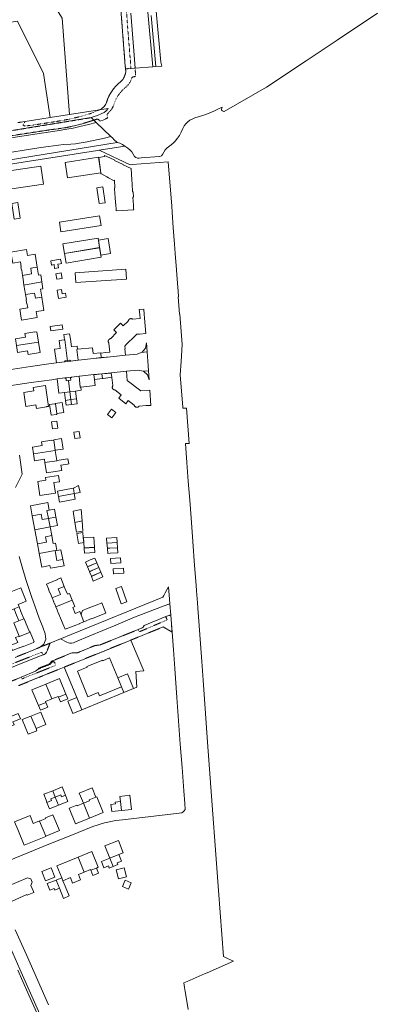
# Model space of a CAD drawing. Header units: millimetres. Extents: x -191 to 81095, y -508122 to 28741.
# Tile 240 of 255: x 6148 to 6350, y 9468 to 10024. Entities that reach past the tile are written whole.
import ezdxf

# ---------------------------------------------------------------- set-up
doc = ezdxf.new("R2010")
doc.units = ezdxf.units.MM
doc.linetypes.add('VE22-087 DB - VST Hervest-Dorsten ALK VA2736$0$1', pattern=[0])
doc.linetypes.add('VE22-087 DB - VST Hervest-Dorsten ALK VA2736$0$2', pattern=[0.16, 0.06, -0.1])
for name, color, linetype, lineweight in [('VE22-087 DB - VST Hervest-Dorsten ALK VA2736$0$AX_Flurstueck', 9, 'VE22-087 DB - VST Hervest-Dorsten ALK VA2736$0$1', 18), ('VE22-087 DB - VST Hervest-Dorsten ALK VA2736$0$AX_Gebaeude', 7, 'VE22-087 DB - VST Hervest-Dorsten ALK VA2736$0$1', 18), ('VE22-087 DB - VST Hervest-Dorsten ALK VA2736$0$AX_IndustrieUndGewerbeflaeche', 7, 'VE22-087 DB - VST Hervest-Dorsten ALK VA2736$0$1', 18), ('VE22-087 DB - VST Hervest-Dorsten ALK VA2736$0$AX_Strassenverkehr', 7, 'VE22-087 DB - VST Hervest-Dorsten ALK VA2736$0$1', 18), ('VE22-087 DB - VST Hervest-Dorsten ALK VA2736$0$AX_Strassenverkehrsanlage', 7, 'VE22-087 DB - VST Hervest-Dorsten ALK VA2736$0$1', 18), ('VE22-087 DB - VST Hervest-Dorsten ALK VA2736$0$AX_Weg', 7, 'VE22-087 DB - VST Hervest-Dorsten ALK VA2736$0$1', 18), ('VE22-087 DB - VST Hervest-Dorsten ALK VA2736$0$AX_Wohnbauflaeche', 7, 'VE22-087 DB - VST Hervest-Dorsten ALK VA2736$0$1', 18), ('VE22-087 DB - VST Hervest-Dorsten ALK VA2736$0$Flurgrenzen', 9, 'VE22-087 DB - VST Hervest-Dorsten ALK VA2736$0$1', 18)]:
    doc.layers.add(name, color=color, linetype=linetype, lineweight=lineweight)
doc.layers.add('XREF ALK Kataster', color=251, linetype='Continuous')

# ---------------------------------------------------------------- blocks, each defined once
blk = doc.blocks.new('VE22-087 DB - VST Hervest-Dorsten ALK VA2736')
at = {"layer": 'VE22-087 DB - VST Hervest-Dorsten ALK VA2736$0$AX_Flurstueck', "linetype": 'VE22-087 DB - VST Hervest-Dorsten ALK VA2736$0$1', "lineweight": 13, "ltscale": 0.5}
for points in [[(6204.91, 10034.16, 0), (6207.79, 9997.32, 0), (6207.95, 9995.81, 0), (6211.01, 9996.03, 0), (6213.32, 9996.2, 0), (6223.4, 9996.92, 0), (6225.05, 9997.04, 0), (6228.37, 9997.28, 0), (6227.83, 9999.5, 0), (6225.26, 10028.42, 0)], [(6063.14, 9947.86, 0), (6188.55, 9968.29, 0), (6190.27, 9968.87, 0), (6192.15, 9969.56, 0), (6194.55, 9970.57, 0), (6195.8, 9971.23, 0), (6196.95, 9972.2, 0), (6198.09, 9973.48, 0), (6193.21, 9972.71, 0), (6176.38, 9970.08, 0), (6165.38, 9968.36, 0), (6151.16, 9966.12, 0), (6147.11, 9965.48, 0)], [(6141.59, 9944.35, 0), (6203.21, 9954.25, 0), (6201.38, 9956, 0), (6200.72, 9956.64, 0), (6199.62, 9957.69, 0), (6191.31, 9965.64, 0), (6190.04, 9966.86, 0), (6188.55, 9968.29, 0), (6063.14, 9947.86, 0)], [(6130.82, 9940.25, 0), (6192.14, 9949.78, 0), (6193.02, 9949.91, 0), (6203.96, 9951.6, 0), (6207.59, 9952.16, 0), (6206.32, 9953.06, 0), (6204.71, 9953.86, 0), (6203.21, 9954.25, 0), (6141.59, 9944.35, 0)], [(6136.94, 9816.28, 0), (6154.64, 9818.93, 0), (6166.28, 9820.52, 0), (6169.26, 9820.92, 0), (6175.56, 9821.73, 0), (6177.37, 9821.97, 0), (6181.69, 9822.53, 0), (6181.99, 9822.57, 0), (6190.05, 9823.41, 0), (6194.59, 9823.87, 0), (6199.76, 9824.39, 0), (6208.42, 9825.23, 0), (6214.81, 9825.84, 0), (6217.86, 9825.38, 0), (6218.03, 9825.24, 0), (6220.3, 9823.35, 0), (6221.36, 9820.4, 0), (6220.99, 9825.47, 0), (6220.78, 9828.41, 0), (6220.21, 9836.19, 0), (6219.83, 9841.38, 0), (6219.29, 9838.31, 0), (6217.3, 9836.03, 0), (6216.82, 9835.84, 0), (6214.48, 9834.92, 0), (6207.99, 9834.26, 0), (6199.37, 9833.37, 0), (6194.24, 9832.86, 0), (6189.79, 9832.42, 0), (6181.42, 9831.54, 0), (6181.24, 9831.52, 0), (6175.25, 9830.76, 0), (6173.39, 9830.52, 0), (6168.95, 9829.96, 0), (6165.97, 9829.56, 0), (6154.17, 9827.97, 0), (6134.52, 9824.97, 0)], [(6147.57, 9647.99, 0), (6160.99, 9653.43, 0), (6173.37, 9658.45, 0), (6197.13, 9668.08, 0), (6211, 9673.7, 0), (6229.18, 9681.08, 0), (6234.23, 9678.17, 0), (6233.49, 9687.74, 0), (6232.99, 9694.21, 0), (6232.79, 9696.71, 0), (6232.25, 9703.76, 0), (6230.37, 9700.33, 0), (6229.53, 9698.81, 0), (6228.98, 9697.81, 0), (6177.28, 9676.79, 0), (6171.8, 9674.56, 0), (6171.16, 9674.3, 0), (6165.8, 9672.12, 0), (6165.31, 9671.93, 0), (6159.32, 9669.49, 0), (6149.7, 9665.59, 0), (6145.57, 9663.91, 0)], [(6164.48, 9468.01, 0), (6158.19, 9482.14, 0), (6151.93, 9496.19, 0), (6145.63, 9510.33, 0)], [(6147.05, 9487.57, 0), (6152.77, 9474.73, 0), (6158.52, 9461.83, 0)]]:
    blk.add_polyline3d(points, dxfattribs=at)
blk.add_polyline3d([(6028.01, 10079.05, 0), (6026.79, 10077.28, 0), (6026.14, 10075.39, 0), (6024.91, 10069.13, 0), (6025.04, 10067.46, 0), (6028.94, 10055.68, 0), (6029.34, 10055.05, 0), (6030.86, 10053.26, 0), (6029.86, 10046.47, 0), (6024.55, 10003.75, 0), (6071.64, 10011.02, 0), (6109.35, 10016.84, 0), (6146.93, 10022.65, 0), (6147.04, 10022.4, 0), (6161.59, 9993.12, 0), (6165.38, 9968.36, 0), (6176.38, 9970.08, 0), (6172.14, 10024.38, 0), (6160.81, 10042.39, 0), (6156.29, 10049.58, 0), (6157.4, 10054.45, 0), (6156.26, 10054.69, 0), (6135.83, 10058.57, 0)], close=True, dxfattribs=at)
at = {"layer": 'VE22-087 DB - VST Hervest-Dorsten ALK VA2736$0$AX_Gebaeude', "color": 7, "linetype": 'VE22-087 DB - VST Hervest-Dorsten ALK VA2736$0$1', "lineweight": 13, "ltscale": 0.5}
for points in [[(6192.66, 9945.94, 0), (6173.88, 9943.07, 0), (6175.21, 9934.33, 0), (6193.95, 9937.14, 0)], [(6212.37, 9923.43, 0), (6212.21, 9926.54, 0), (6211.92, 9926.52, 0), (6211.65, 9930.97, 0), (6211.52, 9933.21, 0), (6211.13, 9939.53, 0), (6206.57, 9941.77, 0), (6206.61, 9941.85, 0), (6203.8, 9943.25, 0), (6203.74, 9943.14, 0), (6201.79, 9944.11, 0), (6201.85, 9944.22, 0), (6199.03, 9945.65, 0), (6199, 9945.58, 0), (6196.13, 9947.02, 0), (6196.04, 9946.31, 0), (6192.77, 9945.83, 0), (6194.06, 9937.16, 0), (6193.97, 9937.14, 0), (6194.04, 9936.56, 0), (6194.39, 9936.61, 0), (6197.41, 9934.84, 0), (6198.35, 9934.36, 0), (6201.22, 9932.9, 0), (6201.65, 9932.95, 0), (6201.9, 9928.78, 0), (6201.65, 9928.76, 0), (6201.68, 9928.36, 0), (6201.88, 9925.31, 0), (6202, 9923.38, 0), (6202.2, 9920.32, 0), (6202.23, 9919.92, 0), (6202.49, 9919.93, 0), (6202.69, 9915.72, 0), (6212.54, 9916.33, 0), (6212.51, 9916.85, 0), (6212.38, 9918.98, 0), (6212.11, 9923.41, 0)], [(6161.61, 9930.8, 0), (6160.04, 9940.96, 0), (6140.99, 9938.04, 0), (6142.49, 9927.87, 0)], [(6195.13, 9929.24, 0), (6191.64, 9928.72, 0), (6192.98, 9919.8, 0), (6196.47, 9920.32, 0)], [(6147.13, 9920.48, 0), (6143.67, 9919.95, 0), (6145, 9910.99, 0), (6148.47, 9911.52, 0)], [(6193.32, 9912.9, 0), (6170.62, 9909.38, 0), (6171.45, 9903.96, 0), (6194.15, 9907.49, 0)], [(6192.43, 9900.37, 0), (6172.59, 9897.1, 0), (6173.48, 9891.69, 0), (6193.32, 9894.98, 0)], [(6194.07, 9890.72, 0), (6199.47, 9891.61, 0), (6198.09, 9900.07, 0), (6192.68, 9899.19, 0)], [(6174.38, 9886.24, 0), (6194.21, 9889.52, 0), (6193.33, 9894.93, 0), (6173.49, 9891.64, 0)], [(6149.01, 9884.21, 0), (6148.81, 9884.18, 0), (6149.12, 9882.19, 0), (6149.32, 9882.22, 0), (6149.78, 9879.33, 0), (6154.89, 9880.14, 0), (6154.5, 9883.34, 0), (6158.04, 9883.9, 0), (6156.89, 9891.25, 0), (6152.5, 9890.5, 0), (6151.96, 9893.88, 0), (6143.22, 9892.47, 0), (6144.2, 9886.26, 0), (6148.58, 9886.94, 0)], [(6160.65, 9875.64, 0), (6160.03, 9879.58, 0), (6158.75, 9879.37, 0), (6158.04, 9883.9, 0), (6154.5, 9883.34, 0), (6154.89, 9880.14, 0), (6149.78, 9879.33, 0), (6150.12, 9877.21, 0), (6150.05, 9877.19, 0), (6150.56, 9873.91, 0)], [(6165.68, 9887.58, 0), (6166.09, 9885.16, 0), (6167.54, 9885.39, 0), (6167.87, 9883.28, 0), (6170.11, 9883.65, 0), (6169.79, 9885.74, 0), (6170.96, 9885.92, 0), (6171.69, 9886.04, 0), (6171.28, 9888.51, 0)], [(6171.54, 9880.74, 0), (6168.52, 9880.3, 0), (6169.07, 9877.18, 0), (6172.09, 9877.62, 0)], [(6179.48, 9880.82, 0), (6179.86, 9875.35, 0), (6208.54, 9877.29, 0), (6208.16, 9882.78, 0)], [(6160.65, 9875.64, 0), (6150.56, 9873.91, 0), (6151.07, 9870.72, 0), (6151.14, 9870.73, 0), (6151.49, 9868.54, 0), (6156.59, 9869.35, 0), (6157.14, 9866.44, 0), (6160.7, 9866.99, 0), (6159.99, 9871.51, 0), (6161.27, 9871.71, 0)], [(6161.86, 9859.59, 0), (6160.7, 9866.99, 0), (6157.14, 9866.44, 0), (6156.59, 9869.35, 0), (6151.49, 9868.54, 0), (6151.93, 9865.71, 0), (6151.73, 9865.69, 0), (6152.05, 9863.7, 0), (6152.25, 9863.74, 0), (6152.67, 9861.03, 0), (6148.28, 9860.33, 0), (6149.26, 9854.13, 0), (6158.02, 9855.52, 0), (6157.48, 9858.9, 0)], [(6170.1, 9866.35, 0), (6174.37, 9867.05, 0), (6174.01, 9869.27, 0), (6172.18, 9868.97, 0), (6171.77, 9871.41, 0), (6169.33, 9871.01, 0)], [(6198.73, 9843.36, 0), (6198.62, 9843.27, 0), (6198.53, 9843.17, 0), (6198.44, 9843.05, 0), (6198.37, 9842.93, 0), (6198.31, 9842.8, 0), (6198.26, 9842.67, 0), (6198.22, 9842.53, 0), (6198.18, 9842.39, 0), (6198.17, 9842.25, 0), (6198.16, 9842.1, 0), (6198.18, 9841.96, 0), (6198.2, 9841.82, 0), (6198.24, 9841.68, 0), (6198.29, 9841.55, 0), (6198.35, 9841.42, 0), (6198.43, 9841.29, 0), (6198.51, 9841.18, 0), (6198.6, 9841.07, 0), (6199.14, 9835.95, 0), (6196.89, 9835.76, 0), (6194.02, 9835.53, 0), (6194.23, 9832.99, 0), (6197.12, 9833.27, 0), (6199.36, 9833.49, 0), (6199.37, 9833.37, 0), (6207.99, 9834.26, 0), (6207.61, 9837.95, 0), (6207.65, 9837.95, 0), (6207.5, 9839.42, 0), (6208.54, 9840.49, 0), (6208.51, 9840.52, 0), (6213.13, 9845.11, 0), (6213.17, 9845.08, 0), (6214.25, 9846.12, 0), (6215.74, 9846.23, 0), (6215.74, 9846.28, 0), (6219.42, 9846.55, 0), (6218.73, 9855.19, 0), (6218.6, 9855.18, 0), (6218.43, 9857.43, 0), (6218.22, 9860.29, 0), (6215.72, 9860.09, 0), (6215.94, 9857.27, 0), (6216.12, 9855, 0), (6211.79, 9854.71, 0), (6211.68, 9854.78, 0), (6211.56, 9854.84, 0), (6211.44, 9854.88, 0), (6211.32, 9854.92, 0), (6211.19, 9854.94, 0), (6211.06, 9854.94, 0), (6210.94, 9854.95, 0), (6210.81, 9854.94, 0), (6210.69, 9854.92, 0), (6210.56, 9854.89, 0), (6210.44, 9854.85, 0), (6210.33, 9854.79, 0), (6210.23, 9854.73, 0), (6210.13, 9854.66, 0), (6210.03, 9854.59, 0), (6209.95, 9854.5, 0), (6209.87, 9854.42, 0), (6209.79, 9854.32, 0), (6209.72, 9854.21, 0), (6209.65, 9854.09, 0), (6209.58, 9853.97, 0), (6209.53, 9853.85, 0), (6209.48, 9853.72, 0), (6209.44, 9853.59, 0), (6206.67, 9850.81, 0), (6205.05, 9852.42, 0), (6201.3, 9848.69, 0), (6202.9, 9847.08, 0), (6199.57, 9843.69, 0), (6199.42, 9843.67, 0), (6199.27, 9843.63, 0), (6199.13, 9843.58, 0), (6198.99, 9843.52, 0), (6198.86, 9843.45, 0)], [(6172.14, 9851.43, 0), (6165.43, 9850.42, 0), (6165.79, 9848.04, 0), (6172.5, 9849.05, 0)], [(6156.67, 9847.46, 0), (6151.04, 9846.59, 0), (6151.36, 9844.5, 0), (6145.8, 9843.65, 0), (6146.4, 9839.77, 0), (6158.79, 9841.73, 0), (6157.87, 9847.53, 0), (6156.69, 9847.34, 0)], [(6176.38, 9846.4, 0), (6173.24, 9846.06, 0), (6173.13, 9846.05, 0), (6173.44, 9842.98, 0), (6173.6, 9843, 0), (6175.04, 9832.41, 0), (6175.18, 9831.31, 0), (6176.41, 9831.49, 0), (6177.07, 9830.99, 0), (6181.24, 9831.52, 0), (6180.52, 9837.6, 0), (6180.83, 9837.64, 0), (6180.61, 9839.37, 0), (6177.44, 9838.96, 0), (6176.81, 9843.38, 0)], [(6159.72, 9835.89, 0), (6158.79, 9841.73, 0), (6146.4, 9839.77, 0), (6147, 9835.89, 0), (6152.59, 9836.76, 0), (6152.9, 9834.72, 0), (6158.55, 9835.59, 0), (6158.54, 9835.71, 0)], [(6173.6, 9843, 0), (6173.44, 9842.98, 0), (6170.44, 9842.63, 0), (6170.97, 9838.15, 0), (6167.88, 9837.78, 0), (6168.95, 9829.96, 0), (6173.39, 9830.52, 0), (6173.91, 9831.13, 0), (6175.18, 9831.31, 0), (6175.04, 9832.41, 0)], [(6194, 9835.73, 0), (6189.63, 9835.23, 0), (6189.25, 9838.57, 0), (6180.83, 9837.64, 0), (6180.52, 9837.6, 0), (6181.24, 9831.52, 0), (6181.42, 9831.54, 0), (6189.79, 9832.42, 0), (6189.78, 9832.55, 0), (6194.23, 9832.99, 0), (6194.02, 9835.53, 0)], [(6181.69, 9822.53, 0), (6177.37, 9821.97, 0), (6176.88, 9821.34, 0), (6177.03, 9820.26, 0), (6175.76, 9820.1, 0), (6176.56, 9813.72, 0), (6179.71, 9814.12, 0), (6182.85, 9814.55, 0), (6182.6, 9816.28, 0), (6182.4, 9816.25, 0)], [(6190.06, 9823.29, 0), (6190.05, 9823.41, 0), (6181.99, 9822.57, 0), (6181.69, 9822.53, 0), (6182.4, 9816.25, 0), (6182.6, 9816.28, 0), (6190.73, 9817.21, 0), (6190.34, 9820.67, 0)], [(6194.6, 9823.75, 0), (6190.06, 9823.29, 0), (6190.34, 9820.67, 0), (6194.88, 9821.16, 0)], [(6197.51, 9824.04, 0), (6194.6, 9823.75, 0), (6194.88, 9821.16, 0), (6195.28, 9821.21, 0), (6197.85, 9821.48, 0), (6200.14, 9821.73, 0), (6199.77, 9824.27, 0)], [(6208.42, 9825.23, 0), (6199.76, 9824.39, 0), (6199.77, 9824.27, 0), (6200.14, 9821.73, 0), (6200.78, 9817.17, 0), (6200.7, 9817.04, 0), (6200.63, 9816.89, 0), (6200.57, 9816.75, 0), (6200.53, 9816.6, 0), (6200.49, 9816.44, 0), (6200.47, 9816.28, 0), (6200.46, 9816.14, 0), (6200.46, 9816, 0), (6200.48, 9815.85, 0), (6200.5, 9815.71, 0), (6200.54, 9815.57, 0), (6200.59, 9815.43, 0), (6200.68, 9815.34, 0), (6200.77, 9815.26, 0), (6200.87, 9815.18, 0), (6200.97, 9815.11, 0), (6201.07, 9815.05, 0), (6201.18, 9814.98, 0), (6201.29, 9814.94, 0), (6201.4, 9814.89, 0), (6201.51, 9814.85, 0), (6201.63, 9814.82, 0), (6201.75, 9814.79, 0), (6201.86, 9814.77, 0), (6205.51, 9811.89, 0), (6204.12, 9810.13, 0), (6208.13, 9806.96, 0), (6209.52, 9808.73, 0), (6212.86, 9806.09, 0), (6212.91, 9805.92, 0), (6212.99, 9805.76, 0), (6213.09, 9805.6, 0), (6213.21, 9805.46, 0), (6213.34, 9805.34, 0), (6213.49, 9805.23, 0), (6213.59, 9805.16, 0), (6213.7, 9805.1, 0), (6213.81, 9805.05, 0), (6213.93, 9805.01, 0), (6214.05, 9804.98, 0), (6214.17, 9804.96, 0), (6214.28, 9804.94, 0), (6214.39, 9804.93, 0), (6214.5, 9804.93, 0), (6214.62, 9804.95, 0), (6214.72, 9804.97, 0), (6214.83, 9805, 0), (6214.95, 9805.04, 0), (6215.06, 9805.1, 0), (6215.17, 9805.16, 0), (6215.27, 9805.24, 0), (6215.36, 9805.32, 0), (6215.44, 9805.42, 0), (6215.49, 9805.48, 0), (6215.54, 9805.55, 0), (6215.58, 9805.62, 0), (6219.67, 9805.87, 0), (6222.2, 9806.02, 0), (6222.32, 9806.02, 0), (6221.75, 9814.67, 0), (6216.54, 9814.32, 0), (6208.91, 9820.06, 0)], [(6161.48, 9816.99, 0), (6161.45, 9817.13, 0), (6155.81, 9816.18, 0), (6156.15, 9814.14, 0), (6150.5, 9813.2, 0), (6151.72, 9805.41, 0), (6157.33, 9806.31, 0), (6157.65, 9804.26, 0), (6163.33, 9805.17, 0), (6163.31, 9805.31, 0), (6163.45, 9805.33, 0), (6164.51, 9805.49, 0), (6162.65, 9817.2, 0)], [(6173.72, 9821.5, 0), (6169.26, 9820.92, 0), (6170.27, 9812.92, 0), (6173.42, 9813.33, 0), (6176.56, 9813.72, 0), (6175.76, 9820.1, 0), (6174.49, 9819.92, 0), (6174.36, 9821.01, 0)], [(6176.56, 9813.72, 0), (6173.42, 9813.33, 0), (6174, 9808.87, 0), (6177.12, 9809.26, 0)], [(6180.28, 9809.67, 0), (6179.71, 9814.12, 0), (6176.56, 9813.72, 0), (6177.12, 9809.26, 0)], [(6168.31, 9806.93, 0), (6168.05, 9806.89, 0), (6165.02, 9806.45, 0), (6165.86, 9800.46, 0), (6168.82, 9800.92, 0), (6169.13, 9800.97, 0), (6169.06, 9801.5, 0)], [(6169.06, 9801.5, 0), (6173.01, 9802.04, 0), (6172.23, 9807.7, 0), (6168.28, 9807.16, 0), (6168.31, 9806.93, 0)], [(6177.12, 9809.26, 0), (6174, 9808.87, 0), (6174.34, 9806.17, 0), (6177.47, 9806.57, 0)], [(6180.28, 9809.67, 0), (6177.12, 9809.26, 0), (6177.47, 9806.57, 0), (6180.63, 9806.98, 0)], [(6200.27, 9799.07, 0), (6202.46, 9801.97, 0), (6199.96, 9803.86, 0), (6197.77, 9800.96, 0)], [(6169.12, 9797.18, 0), (6166.12, 9796.8, 0), (6166.64, 9792.78, 0), (6169.64, 9793.17, 0)], [(6181.77, 9791.36, 0), (6178.79, 9790.9, 0), (6179.34, 9787.36, 0), (6182.32, 9787.82, 0)], [(6166.23, 9786.33, 0), (6160.56, 9785.43, 0), (6160.88, 9783.37, 0), (6155.31, 9782.54, 0), (6155.91, 9778.68, 0), (6168.26, 9780.62, 0), (6168.25, 9780.7, 0), (6167.38, 9786.37, 0), (6166.25, 9786.2, 0)], [(6171.78, 9787.27, 0), (6167.36, 9786.51, 0), (6167.38, 9786.37, 0), (6168.25, 9780.7, 0), (6172.71, 9781.43, 0)], [(6156.52, 9774.8, 0), (6162.09, 9775.68, 0), (6162.41, 9773.74, 0), (6169.16, 9774.85, 0), (6169.14, 9775, 0), (6168.26, 9780.62, 0), (6155.91, 9778.68, 0)], [(6175.9, 9773.07, 0), (6175.44, 9775.98, 0), (6169.14, 9775, 0), (6169.16, 9774.85, 0), (6162.41, 9773.74, 0), (6163.36, 9767.95, 0), (6171.96, 9769.26, 0), (6171.48, 9772.36, 0), (6175.16, 9772.95, 0)], [(6170.15, 9766.52, 0), (6162.75, 9765.36, 0), (6162.99, 9763.89, 0), (6158.38, 9763.16, 0), (6159.6, 9755.13, 0), (6168.32, 9756.46, 0), (6167.38, 9762.48, 0), (6170.7, 9762.99, 0)], [(6178.45, 9759.39, 0), (6169.52, 9757.73, 0), (6170.08, 9754.69, 0), (6178.95, 9756.32, 0), (6179.02, 9756.34, 0), (6178.47, 9759.27, 0)], [(6179.55, 9753.19, 0), (6178.96, 9756.28, 0), (6170.09, 9754.65, 0), (6170.68, 9751.54, 0)], [(6181.39, 9760.93, 0), (6178.47, 9759.27, 0), (6179.02, 9756.34, 0), (6182.27, 9756.94, 0)], [(6164.86, 9746.99, 0), (6164.06, 9751.21, 0), (6154.19, 9749.37, 0), (6155.25, 9743.72, 0), (6160.33, 9744.68, 0), (6160.89, 9741.66, 0), (6164.41, 9742.33, 0), (6163.58, 9746.74, 0)], [(6165.35, 9737.45, 0), (6164.41, 9742.33, 0), (6160.89, 9741.66, 0), (6160.33, 9744.68, 0), (6155.25, 9743.72, 0), (6156.73, 9735.9, 0)], [(6164.86, 9746.99, 0), (6163.58, 9746.74, 0), (6164.41, 9742.33, 0), (6168.34, 9743.07, 0), (6168.59, 9743.12, 0), (6167.8, 9747.57, 0)], [(6182.96, 9747.33, 0), (6178.34, 9746.46, 0), (6179.33, 9740.07, 0), (6183.42, 9740.84, 0)], [(6168.59, 9743.11, 0), (6168.34, 9743.07, 0), (6164.41, 9742.33, 0), (6165.35, 9737.45, 0), (6169.45, 9738.22, 0)], [(6179.33, 9740.07, 0), (6180.2, 9734.54, 0), (6183.84, 9735.09, 0), (6183.42, 9740.84, 0)], [(6165.35, 9737.45, 0), (6156.73, 9735.9, 0), (6158.24, 9727.88, 0), (6163.28, 9728.84, 0), (6162.75, 9731.97, 0), (6166.25, 9732.63, 0)], [(6180.5, 9733.8, 0), (6181.42, 9728.16, 0), (6184.31, 9728.63, 0), (6184.1, 9731.44, 0), (6183.89, 9734.44, 0)], [(6163.28, 9728.84, 0), (6158.24, 9727.88, 0), (6159.23, 9722.63, 0), (6159.18, 9722.62, 0), (6159.21, 9722.47, 0), (6168.14, 9724.14, 0), (6168.17, 9723.99, 0), (6169.21, 9724.18, 0), (6168.78, 9726.42, 0), (6168.4, 9728.42, 0), (6167.1, 9728.16, 0), (6166.29, 9732.45, 0), (6166.25, 9732.63, 0), (6162.75, 9731.97, 0)], [(6190.41, 9725.99, 0), (6190, 9731.74, 0), (6184.23, 9731.35, 0), (6184.63, 9725.62, 0)], [(6203.05, 9731.54, 0), (6197.26, 9731.18, 0), (6197.47, 9728.31, 0), (6203.24, 9728.67, 0)], [(6203.25, 9728.64, 0), (6197.56, 9728.29, 0), (6197.47, 9728.28, 0), (6197.67, 9725.42, 0), (6199.01, 9725.51, 0), (6203.44, 9725.79, 0)], [(6169.21, 9718.48, 0), (6168.17, 9723.99, 0), (6168.14, 9724.14, 0), (6159.21, 9722.47, 0), (6160.71, 9714.83, 0), (6165.25, 9715.67, 0), (6165.53, 9714.2, 0), (6173.26, 9715.62, 0), (6172.56, 9719.12, 0)], [(6171.46, 9724.58, 0), (6169.21, 9724.18, 0), (6168.17, 9723.99, 0), (6169.21, 9718.48, 0), (6172.56, 9719.12, 0)], [(6190.42, 9725.96, 0), (6190.32, 9725.95, 0), (6184.63, 9725.58, 0), (6184.84, 9722.72, 0), (6187.73, 9722.9, 0), (6190.61, 9723.08, 0)], [(6203.45, 9725.75, 0), (6199.01, 9725.47, 0), (6197.68, 9725.39, 0), (6197.88, 9722.53, 0), (6199.17, 9722.61, 0), (6203.65, 9722.89, 0), (6203.64, 9722.95, 0)], [(6190.59, 9719.95, 0), (6188, 9718.84, 0), (6185.28, 9717.67, 0), (6185.3, 9717.62, 0), (6186.37, 9715.05, 0), (6191.7, 9717.31, 0), (6190.65, 9719.81, 0)], [(6191.72, 9717.27, 0), (6187.64, 9715.48, 0), (6186.42, 9714.94, 0), (6187.51, 9712.31, 0), (6192.82, 9714.64, 0), (6191.76, 9717.18, 0)], [(6205.16, 9720.15, 0), (6205.14, 9720.15, 0), (6199.4, 9719.74, 0), (6199.56, 9716.96, 0), (6199.57, 9716.89, 0), (6205.34, 9717.28, 0)], [(6192.83, 9714.62, 0), (6189.43, 9713.11, 0), (6187.53, 9712.26, 0), (6188.63, 9709.65, 0), (6193.93, 9712, 0), (6192.86, 9714.54, 0)], [(6193.98, 9711.9, 0), (6193.94, 9711.98, 0), (6188.64, 9709.62, 0), (6189.74, 9706.99, 0), (6195.04, 9709.36, 0)], [(6206.92, 9711.48, 0), (6206.75, 9714.2, 0), (6200.99, 9713.83, 0), (6201.16, 9711.12, 0), (6201.34, 9711.13, 0)], [(6164.58, 9702.23, 0), (6164.47, 9702.18, 0), (6165.24, 9700.31, 0), (6165.36, 9700.36, 0), (6166.53, 9697.5, 0), (6171.25, 9699.44, 0), (6169.93, 9702.5, 0), (6173.33, 9703.89, 0), (6171.36, 9708.7, 0), (6169.25, 9707.84, 0), (6169.3, 9707.73, 0), (6168.17, 9707.27, 0), (6163.33, 9705.29, 0)], [(6138.52, 9690.51, 0), (6140.18, 9691.27, 0), (6140.89, 9689.65, 0), (6144.99, 9691.27, 0), (6147.81, 9692.4, 0), (6147.24, 9693.77, 0), (6151.84, 9695.62, 0), (6148.81, 9703.11, 0), (6140.34, 9699.73, 0), (6141.05, 9697.95, 0), (6136.28, 9696.06, 0)], [(6177.84, 9696.27, 0), (6176.32, 9700.01, 0), (6175.12, 9699.53, 0), (6173.37, 9703.8, 0), (6173.33, 9703.89, 0), (6169.93, 9702.5, 0), (6171.25, 9699.44, 0), (6166.53, 9697.5, 0), (6167.43, 9695.3, 0), (6167.32, 9695.25, 0), (6167.63, 9694.51, 0), (6167.74, 9694.56, 0), (6168.59, 9692.51, 0)], [(6205.75, 9703.85, 0), (6202.53, 9702.78, 0), (6205.4, 9694.19, 0), (6208.61, 9695.27, 0)], [(6179.58, 9688.68, 0), (6178.16, 9692.05, 0), (6179.36, 9692.54, 0), (6177.84, 9696.27, 0), (6168.59, 9692.51, 0), (6169.45, 9690.42, 0), (6169.33, 9690.36, 0), (6169.63, 9689.63, 0), (6169.75, 9689.68, 0), (6171.79, 9684.69, 0), (6171.68, 9684.64, 0), (6172.45, 9682.77, 0), (6172.56, 9682.81, 0), (6173.81, 9679.78, 0), (6179.81, 9682.18, 0), (6179.86, 9682.07, 0), (6181.98, 9682.91, 0), (6181.94, 9683.02, 0), (6184.47, 9684.05, 0), (6182.86, 9687.95, 0), (6182.13, 9689.72, 0)], [(6182.94, 9688.18, 0), (6183.01, 9688.01, 0), (6182.86, 9687.95, 0), (6184.47, 9684.05, 0), (6188.67, 9685.76, 0), (6188.71, 9685.65, 0), (6196.85, 9688.9, 0), (6195.85, 9691.38, 0), (6194.5, 9694.72, 0), (6190.9, 9693.26, 0), (6186.34, 9691.42, 0), (6183.76, 9690.37, 0), (6183.71, 9690.36, 0), (6182.92, 9688.24, 0)], [(6144.99, 9691.27, 0), (6146.01, 9688.75, 0), (6147.69, 9684.57, 0), (6150.52, 9685.71, 0), (6148.83, 9689.86, 0), (6147.81, 9692.4, 0)], [(6150.64, 9685.75, 0), (6150.52, 9685.71, 0), (6147.69, 9684.57, 0), (6144.88, 9683.43, 0), (6147.94, 9675.92, 0), (6148.05, 9675.66, 0), (6154.1, 9678.16, 0), (6153.99, 9678.41, 0), (6153.76, 9678.32, 0), (6151.5, 9683.78, 0), (6151.45, 9683.75, 0)], [(6154.1, 9678.16, 0), (6148.05, 9675.66, 0), (6147.94, 9675.92, 0), (6145.87, 9675.1, 0), (6147.03, 9672.24, 0), (6142.85, 9670.59, 0), (6144.01, 9667.76, 0), (6148.18, 9669.46, 0), (6148.22, 9669.34, 0), (6150.36, 9670.21, 0), (6150.37, 9670.15, 0), (6155.89, 9672.41, 0), (6155.87, 9672.45, 0), (6156.37, 9672.65, 0)], [(6198.97, 9663.59, 0), (6195.21, 9662.05, 0), (6195.07, 9662.38, 0), (6186.14, 9658.72, 0), (6186.27, 9658.38, 0), (6180.77, 9656.12, 0), (6186.61, 9641.73, 0), (6192.43, 9644.11, 0), (6193.21, 9642.2, 0), (6205.65, 9647.28, 0), (6203.55, 9652.4, 0)], [(6174.25, 9643.16, 0), (6170.63, 9652, 0), (6162.85, 9648.84, 0), (6166.31, 9640.48, 0), (6169.86, 9641.92, 0), (6170.05, 9641.45, 0)], [(6205.65, 9647.28, 0), (6207, 9644.06, 0), (6212.45, 9646.33, 0), (6209.06, 9654.63, 0), (6203.55, 9652.4, 0)], [(6166.31, 9640.48, 0), (6162.85, 9648.84, 0), (6155.09, 9645.69, 0), (6158.72, 9636.85, 0), (6162.92, 9638.55, 0), (6162.73, 9639.02, 0)], [(6174.25, 9643.16, 0), (6170.05, 9641.45, 0), (6171.13, 9638.78, 0), (6175.34, 9640.5, 0)], [(6180.35, 9641.39, 0), (6175.28, 9639.32, 0), (6178.16, 9632.29, 0), (6183.23, 9634.36, 0)], [(6162.92, 9638.55, 0), (6158.72, 9636.85, 0), (6159.85, 9634.07, 0), (6163.2, 9635.45, 0), (6164.04, 9635.79, 0)], [(6143.18, 9630.53, 0), (6142.99, 9630.99, 0), (6139.42, 9629.54, 0), (6139.48, 9629.39, 0), (6141.47, 9624.51, 0), (6145.04, 9625.97, 0), (6144.37, 9627.6, 0), (6148.56, 9629.3, 0), (6147.37, 9632.23, 0)], [(6149.6, 9628.83, 0), (6152.95, 9620.58, 0), (6157.89, 9622.59, 0), (6157.38, 9623.85, 0), (6154.54, 9630.83, 0)], [(6160.1, 9633.09, 0), (6154.54, 9630.83, 0), (6157.38, 9623.85, 0), (6162.94, 9626.11, 0)], [(6172.23, 9590.86, 0), (6166.79, 9588.72, 0), (6168.25, 9585.16, 0), (6171.39, 9586.39, 0), (6171.78, 9585.36, 0), (6174.05, 9586.24, 0)], [(6191.18, 9585.1, 0), (6189.05, 9590.3, 0), (6181.79, 9587.33, 0), (6182.49, 9585.62, 0), (6184.11, 9581.66, 0), (6187.67, 9583.12, 0), (6187.48, 9583.59, 0)], [(6166.79, 9588.72, 0), (6161.77, 9586.74, 0), (6163.04, 9583.49, 0), (6163.56, 9582.15, 0), (6166.17, 9583.17, 0), (6165.77, 9584.19, 0), (6168.25, 9585.16, 0)], [(6166.17, 9583.17, 0), (6163.56, 9582.15, 0), (6165, 9578.46, 0), (6170.13, 9580.56, 0), (6168.25, 9585.16, 0), (6165.77, 9584.19, 0)], [(6171.78, 9585.36, 0), (6171.39, 9586.39, 0), (6168.25, 9585.16, 0), (6170.13, 9580.56, 0), (6175.43, 9582.73, 0), (6174.05, 9586.24, 0)], [(6187.67, 9583.12, 0), (6184.11, 9581.66, 0), (6187.52, 9573.26, 0), (6195.25, 9576.42, 0), (6191.66, 9585.3, 0), (6191.18, 9585.1, 0), (6187.48, 9583.59, 0)], [(6210.39, 9586.16, 0), (6204.78, 9585.56, 0), (6205.12, 9582.57, 0), (6205.68, 9577.56, 0), (6211.28, 9578.19, 0)], [(6180.53, 9580.2, 0), (6180.34, 9580.67, 0), (6176.64, 9579.15, 0), (6176.15, 9578.95, 0), (6179.77, 9570.09, 0), (6187.52, 9573.26, 0), (6184.11, 9581.66, 0)], [(6202.28, 9581.27, 0), (6199.73, 9581.02, 0), (6200.16, 9577.04, 0), (6205.68, 9577.56, 0), (6205.12, 9582.57, 0), (6202.17, 9582.25, 0)], [(6159.3, 9571.71, 0), (6155.86, 9570.31, 0), (6154.04, 9574.76, 0), (6145.28, 9571.27, 0), (6147.1, 9566.81, 0), (6150.68, 9558.05, 0), (6162.9, 9563.01, 0), (6162.83, 9563.18, 0), (6159.36, 9571.55, 0)], [(6162.94, 9573.01, 0), (6159.36, 9571.55, 0), (6162.83, 9563.18, 0), (6170.58, 9566.35, 0), (6166.94, 9575.18, 0), (6162.75, 9573.47, 0)], [(6206.64, 9553.69, 0), (6203.89, 9560.62, 0), (6196.32, 9557.64, 0), (6199.09, 9550.69, 0), (6204.25, 9552.74, 0)], [(6181.23, 9551.25, 0), (6169.2, 9546.38, 0), (6171.91, 9539.63, 0), (6172.55, 9538, 0), (6176.83, 9539.73, 0), (6178.05, 9536.67, 0), (6182.56, 9538.49, 0), (6181.33, 9541.55, 0), (6184.58, 9542.87, 0)], [(6192.53, 9545.55, 0), (6188.99, 9554.41, 0), (6181.23, 9551.25, 0), (6184.58, 9542.87, 0), (6188.15, 9544.31, 0), (6188.34, 9543.85, 0), (6191.55, 9545.15, 0)], [(6199.09, 9550.69, 0), (6194.35, 9548.78, 0), (6195.74, 9545.33, 0), (6198.23, 9546.33, 0), (6198.7, 9545.14, 0), (6200.95, 9546.04, 0)], [(6204.25, 9552.74, 0), (6199.09, 9550.69, 0), (6200.95, 9546.04, 0), (6203.67, 9547.13, 0), (6203.3, 9548.06, 0), (6205.74, 9549.03, 0)], [(6165.99, 9545.34, 0), (6160.6, 9543.18, 0), (6162.71, 9537.92, 0), (6168.1, 9540.08, 0)], [(6191.55, 9545.15, 0), (6188.34, 9543.85, 0), (6189.49, 9540.98, 0), (6192.72, 9542.27, 0)], [(6207.14, 9545.32, 0), (6202.58, 9544.05, 0), (6204, 9538.96, 0), (6208.56, 9540.23, 0)], [(6152.54, 9539.7, 0), (6140.13, 9534.32, 0), (6143.65, 9526.44, 0), (6143.87, 9526.54, 0), (6143.89, 9526.49, 0), (6152.15, 9530.16, 0), (6152.31, 9529.81, 0), (6156.17, 9531.43, 0), (6155.98, 9531.88, 0), (6154.51, 9535.21, 0), (6155.22, 9537.08, 0), (6154.38, 9538.97, 0), (6152.58, 9539.61, 0)], [(6176.14, 9529.44, 0), (6173.92, 9534.98, 0), (6173.79, 9534.92, 0), (6172.55, 9538, 0), (6171.91, 9539.63, 0), (6168.78, 9538.38, 0), (6170.63, 9533.76, 0), (6172.92, 9528.05, 0)], [(6168.78, 9538.38, 0), (6163.64, 9536.33, 0), (6163.98, 9535.46, 0), (6165.11, 9532.62, 0), (6167.55, 9533.6, 0), (6167.92, 9532.67, 0), (6170.63, 9533.76, 0)], [(6207.79, 9538.25, 0), (6206.21, 9534.72, 0), (6209.55, 9533.23, 0), (6211.12, 9536.77, 0)]]:
    blk.add_polyline3d(points, close=True, dxfattribs=at)
at = {"layer": 'VE22-087 DB - VST Hervest-Dorsten ALK VA2736$0$AX_IndustrieUndGewerbeflaeche', "color": 253, "linetype": 'VE22-087 DB - VST Hervest-Dorsten ALK VA2736$0$1', "lineweight": 13, "ltscale": 0.5, "true_color": 0x999999}
blk.add_polyline3d([(6147.11, 9965.48, 0), (6151.16, 9966.12, 0), (6165.38, 9968.36, 0), (6176.38, 9970.08, 0), (6193.21, 9972.71, 0), (6194.56, 9973.41, 0), (6195.65, 9974.39, 0), (6196.55, 9975.57, 0), (6197.19, 9976.87, 0), (6198.03, 9979.25, 0), (6198.88, 9981.09, 0), (6199.96, 9982.84, 0), (6201.11, 9984.45, 0), (6202.43, 9985.98, 0), (6203.85, 9987.43, 0), (6205.35, 9988.75, 0), (6206.38, 9989.77, 0), (6207.11, 9991.07, 0), (6207.84, 9992.91, 0), (6208.07, 9994.36, 0), (6207.95, 9995.81, 0), (6207.79, 9997.32, 0), (6204.91, 10034.16, 0)], dxfattribs=at)
at = {"layer": 'VE22-087 DB - VST Hervest-Dorsten ALK VA2736$0$AX_Strassenverkehr', "color": 253, "linetype": 'VE22-087 DB - VST Hervest-Dorsten ALK VA2736$0$1', "lineweight": 13, "ltscale": 0.5, "true_color": 0x999999}
for points in [[(6210.97, 10027.27, 0), (6212.61, 10005.92, 0), (6213.32, 9996.2, 0), (6223.4, 9996.92, 0), (6220.61, 10027.69, 0)], [(6222.48, 10025.85, 0), (6225.05, 9997.04, 0), (6228.37, 9997.28, 0), (6227.83, 9999.5, 0), (6225.26, 10028.42, 0)], [(6134.04, 9947.31, 0), (6160.15, 9951.37, 0), (6164.49, 9952.04, 0), (6172.83, 9953.05, 0), (6176.98, 9953.38, 0), (6179.66, 9953.59, 0), (6182.79, 9953.99, 0), (6186.29, 9954.6, 0), (6196.02, 9956.79, 0), (6199.62, 9957.69, 0), (6191.31, 9965.64, 0), (6186.96, 9964.51, 0), (6182.19, 9963.28, 0), (6178.41, 9962.44, 0), (6174.84, 9961.71, 0), (6169.39, 9960.88, 0), (6154.17, 9958.55, 0), (6087.32, 9948.31, 0)], [(6136.94, 9816.28, 0), (6154.64, 9818.93, 0), (6166.28, 9820.52, 0), (6169.26, 9820.92, 0), (6175.56, 9821.73, 0), (6177.37, 9821.97, 0), (6181.69, 9822.53, 0), (6181.99, 9822.57, 0), (6190.05, 9823.41, 0), (6194.59, 9823.87, 0), (6199.76, 9824.39, 0), (6208.42, 9825.23, 0), (6214.81, 9825.84, 0), (6217.86, 9825.38, 0), (6218.03, 9825.24, 0), (6220.99, 9825.47, 0), (6220.78, 9828.41, 0), (6220.21, 9836.19, 0), (6216.82, 9835.84, 0), (6214.48, 9834.92, 0), (6207.99, 9834.26, 0), (6199.37, 9833.37, 0), (6194.24, 9832.86, 0), (6189.79, 9832.42, 0), (6181.42, 9831.54, 0), (6181.24, 9831.52, 0), (6175.25, 9830.76, 0), (6173.39, 9830.52, 0), (6168.95, 9829.96, 0), (6165.97, 9829.56, 0), (6154.17, 9827.97, 0), (6134.52, 9824.97, 0)], [(6140.61, 9649.42, 0), (6149.06, 9652.69, 0), (6157.16, 9656.09, 0), (6157.91, 9656.77, 0), (6158.61, 9657.35, 0), (6159.03, 9657.82, 0), (6159.43, 9657.99, 0), (6163.99, 9659.8, 0), (6164.68, 9660.1, 0), (6165.11, 9660.45, 0), (6165.55, 9660.84, 0), (6166.01, 9661.41, 0), (6166.4, 9661.78, 0), (6166.97, 9662.07, 0), (6177.08, 9666.21, 0), (6177.81, 9666.46, 0), (6178.3, 9666.48, 0), (6179.88, 9666.42, 0), (6180.52, 9666.49, 0), (6180.81, 9666.57, 0), (6190.74, 9670.62, 0), (6191.53, 9670.7, 0), (6193.06, 9670.87, 0), (6193.66, 9671, 0), (6215.14, 9679.62, 0), (6217.25, 9680.58, 0), (6217.81, 9680.96, 0), (6218.46, 9681.83, 0), (6230.63, 9686.92, 0), (6232.45, 9687.59, 0), (6233.49, 9687.74, 0), (6232.99, 9694.21, 0), (6231.74, 9693.82, 0), (6228.17, 9692.34, 0), (6212.98, 9686.62, 0), (6202.37, 9682.09, 0), (6187.85, 9676.06, 0), (6179.75, 9672.65, 0), (6178.52, 9672.13, 0), (6177.51, 9671.92, 0), (6176.54, 9671.93, 0), (6175.67, 9672.12, 0), (6174.77, 9672.48, 0), (6171.16, 9674.3, 0), (6165.8, 9672.12, 0), (6165.31, 9671.93, 0), (6163.78, 9668.04, 0), (6163.32, 9666.81, 0), (6162.99, 9666.31, 0), (6162.52, 9665.91, 0), (6161.98, 9665.61, 0), (6161.27, 9665.34, 0), (6133, 9654.04, 0)], [(6147.05, 9487.57, 0), (6152.77, 9474.73, 0), (6158.52, 9461.83, 0)], [(6164.48, 9468.01, 0), (6158.19, 9482.14, 0), (6151.93, 9496.19, 0), (6145.63, 9510.33, 0)]]:
    blk.add_polyline3d(points, dxfattribs=at)
blk.add_polyline3d([(6190.04, 9966.86, 0), (6182.86, 9964.68, 0), (6178.83, 9963.61, 0), (6174.2, 9962.65, 0), (6169.9, 9962.04, 0), (6165.13, 9961.41, 0), (6148.29, 9958.86, 0), (6133.32, 9956.5, 0), (6116.65, 9953.96, 0), (6098.12, 9951.21, 0), (6087.49, 9949.48, 0), (6087.24, 9949.23, 0), (6087.32, 9948.31, 0), (6154.17, 9958.55, 0), (6169.39, 9960.88, 0), (6174.84, 9961.71, 0), (6178.41, 9962.44, 0), (6182.19, 9963.28, 0), (6186.96, 9964.51, 0), (6191.31, 9965.64, 0)], close=True, dxfattribs=at)
at = {"layer": 'VE22-087 DB - VST Hervest-Dorsten ALK VA2736$0$AX_Strassenverkehrsanlage', "color": 7, "linetype": 'VE22-087 DB - VST Hervest-Dorsten ALK VA2736$0$1', "lineweight": 13, "ltscale": 0.5, "true_color": 0xf7f7f0}
blk.add_polyline3d([(6165.1, 9449.69, 0), (6164.92, 9450.71, 0), (6164.13, 9452.54, 0), (6148.31, 9488.04, 0), (6133.63, 9521.27, 0), (6132.83, 9523.06, 0), (6132.17, 9524.18, 0), (6131.44, 9524.98, 0), (6130.46, 9525.44, 0), (6129.5, 9525.79, 0), (6128.56, 9525.93, 0), (6127.26, 9525.75, 0), (6125.81, 9525.22, 0), (6121.41, 9523.37, 0), (6116.99, 9533.79, 0), (6111.71, 9547.12, 0), (6106.57, 9559.85, 0), (6093.1, 9593.31, 0), (6083.66, 9616.69, 0), (6081.83, 9620.53, 0), (6081.46, 9621.2, 0)], dxfattribs=at)
at = {"layer": 'VE22-087 DB - VST Hervest-Dorsten ALK VA2736$0$AX_Weg', "color": 7, "linetype": 'VE22-087 DB - VST Hervest-Dorsten ALK VA2736$0$2', "lineweight": 13, "ltscale": 0.5}
for points in [[(6204.91, 10034.16, 0), (6207.79, 9997.32, 0), (6207.95, 9995.81, 0), (6211.01, 9996.03, 0), (6209.17, 10018.76, 0), (6208.3, 10031.8, 0)], [(6063.14, 9947.86, 0), (6188.55, 9968.29, 0), (6190.04, 9966.86, 0), (6191.75, 9967.46, 0), (6192.15, 9967.45, 0), (6192.78, 9967.14, 0), (6193.36, 9966.66, 0), (6193.52, 9966.3, 0), (6195.66, 9967.03, 0), (6197.88, 9968.21, 0), (6197.61, 9968.52, 0), (6197.48, 9969.05, 0), (6197.49, 9969.74, 0), (6197.51, 9969.93, 0), (6197.62, 9970.25, 0), (6197.84, 9970.57, 0), (6198.43, 9971.19, 0), (6199.68, 9972.48, 0), (6200.58, 9973.86, 0), (6200.97, 9974.68, 0), (6201.42, 9975.87, 0), (6202.05, 9977.58, 0), (6202.66, 9978.91, 0), (6203.28, 9980, 0), (6203.97, 9981.08, 0), (6204.69, 9982.04, 0), (6205.51, 9983.01, 0), (6206.94, 9984.48, 0), (6208.9, 9986.24, 0), (6209.69, 9987.15, 0), (6210.48, 9988.25, 0), (6211.1, 9989.56, 0), (6211.5, 9990.58, 0), (6211.63, 9990.87, 0), (6211.95, 9991.16, 0), (6212.44, 9991.37, 0), (6213.5, 9991.43, 0), (6213.57, 9993.16, 0), (6213.32, 9996.2, 0), (6211.01, 9996.03, 0), (6207.95, 9995.81, 0), (6208.07, 9994.36, 0), (6207.84, 9992.91, 0), (6207.11, 9991.07, 0), (6206.38, 9989.77, 0), (6205.35, 9988.75, 0), (6203.85, 9987.43, 0), (6202.43, 9985.98, 0), (6201.11, 9984.45, 0), (6199.96, 9982.84, 0), (6198.88, 9981.09, 0), (6198.03, 9979.25, 0), (6197.19, 9976.87, 0), (6196.55, 9975.57, 0), (6195.65, 9974.39, 0), (6194.56, 9973.41, 0), (6193.21, 9972.71, 0), (6188.65, 9970.75, 0), (6182.14, 9968.83, 0), (6176.13, 9967.44, 0), (6168.21, 9966, 0), (6155.66, 9964.08, 0), (6151.03, 9963.55, 0), (6150.02, 9964.04, 0), (6151.16, 9966.12, 0), (6147.11, 9965.48, 0)], [(6133.32, 9956.5, 0), (6148.29, 9958.86, 0), (6165.13, 9961.41, 0), (6169.9, 9962.04, 0), (6174.2, 9962.65, 0), (6178.83, 9963.61, 0), (6182.86, 9964.68, 0), (6190.04, 9966.86, 0), (6188.55, 9968.29, 0), (6063.14, 9947.86, 0)], [(6147.57, 9647.99, 0), (6160.99, 9653.43, 0), (6173.37, 9658.45, 0), (6197.13, 9668.08, 0), (6211, 9673.7, 0), (6229.18, 9681.08, 0), (6234.23, 9678.17, 0), (6233.49, 9687.74, 0), (6232.45, 9687.59, 0), (6230.63, 9686.92, 0), (6231.46, 9685.08, 0), (6215.68, 9678.32, 0), (6215.14, 9679.62, 0), (6193.66, 9671, 0), (6193.06, 9670.87, 0), (6191.53, 9670.7, 0), (6190.74, 9670.62, 0), (6180.81, 9666.57, 0), (6180.52, 9666.49, 0), (6179.88, 9666.42, 0), (6178.3, 9666.48, 0), (6177.81, 9666.46, 0), (6177.08, 9666.21, 0), (6166.97, 9662.07, 0), (6166.4, 9661.78, 0), (6166.01, 9661.41, 0), (6165.55, 9660.84, 0), (6165.11, 9660.45, 0), (6164.68, 9660.1, 0), (6163.99, 9659.8, 0), (6159.43, 9657.99, 0), (6159.03, 9657.82, 0), (6158.61, 9657.35, 0), (6160.1, 9657.88, 0), (6164.75, 9659.63, 0), (6165.28, 9659.99, 0), (6166.97, 9661.6, 0), (6167.9, 9661.14, 0), (6168.43, 9659.39, 0), (6149.42, 9651.82, 0), (6149.06, 9652.69, 0), (6140.61, 9649.42, 0)], [(6132.3, 9655.7, 0), (6160.6, 9666.85, 0), (6161.27, 9665.34, 0), (6161.98, 9665.61, 0), (6162.52, 9665.91, 0), (6162.99, 9666.31, 0), (6163.32, 9666.81, 0), (6163.78, 9668.04, 0), (6165.31, 9671.93, 0), (6159.32, 9669.49, 0), (6149.7, 9665.59, 0), (6145.57, 9663.91, 0)]]:
    blk.add_polyline3d(points, dxfattribs=at)
at = {"layer": 'VE22-087 DB - VST Hervest-Dorsten ALK VA2736$0$AX_Wohnbauflaeche', "color": 253, "linetype": 'VE22-087 DB - VST Hervest-Dorsten ALK VA2736$0$1', "lineweight": 13, "ltscale": 0.5, "true_color": 0x999999}
for points in [[(6145.57, 9663.91, 0), (6149.7, 9665.59, 0), (6159.32, 9669.49, 0), (6161.63, 9671.24, 0), (6161.77, 9671.35, 0), (6162.99, 9674.15, 0), (6162.63, 9677.24, 0), (6161.15, 9680.99, 0), (6159.15, 9686.09, 0), (6156.65, 9692.96, 0), (6155.72, 9695.54, 0), (6154.96, 9697.62, 0), (6151.62, 9707.88, 0), (6151.2, 9709.18, 0), (6149.79, 9714.17, 0), (6147.91, 9720.89, 0)], [(6145.83, 9759.75, 0), (6149.62, 9767.3, 0), (6148, 9777.97, 0)], [(6126.82, 9543.16, 0), (6149.55, 9552.38, 0), (6164.7, 9558.53, 0), (6177.09, 9563.56, 0), (6189.46, 9568.58, 0), (6195.97, 9570.61, 0), (6202.49, 9571.94, 0), (6206.27, 9572.38, 0), (6236.66, 9575.94, 0), (6239.66, 9576.28, 0), (6240.52, 9576.75, 0), (6241.15, 9577.43, 0), (6241.59, 9578.19, 0), (6241.35, 9581.54, 0), (6240.82, 9588.69, 0), (6239.85, 9601.87, 0), (6238.89, 9614.97, 0), (6237.92, 9628.16, 0), (6236.93, 9641.35, 0), (6235.73, 9657.66, 0), (6234.97, 9668.09, 0), (6234.23, 9678.17, 0), (6229.18, 9681.08, 0), (6211, 9673.7, 0), (6214.02, 9666.57, 0), (6218.37, 9656.4, 0), (6213.69, 9656.04, 0), (6214.37, 9647.08, 0), (6207.01, 9644.06, 0), (6183.23, 9634.36, 0), (6180.35, 9641.39, 0), (6173.37, 9658.45, 0), (6160.99, 9653.43, 0), (6147.57, 9647.99, 0)], [(6158.52, 9461.83, 0), (6152.77, 9474.73, 0), (6147.05, 9487.57, 0)]]:
    blk.add_polyline3d(points, dxfattribs=at)
at = {"layer": 'VE22-087 DB - VST Hervest-Dorsten ALK VA2736$0$Flurgrenzen', "ltscale": 0.5}
for points in [[(6063.14, 9947.86, 0), (6188.55, 9968.29, 0), (6190.04, 9966.86, 0), (6191.31, 9965.64, 0), (6199.62, 9957.69, 0), (6200.72, 9956.64, 0), (6201.38, 9956, 0), (6203.21, 9954.25, 0), (6204.71, 9953.86, 0), (6206.32, 9953.06, 0), (6207.59, 9952.16, 0), (6209.24, 9951.12, 0), (6210.4, 9950.15, 0), (6211.41, 9949.02, 0), (6212.17, 9947.71, 0), (6212.94, 9946.43, 0), (6213.73, 9945.82, 0), (6214.67, 9945.47, 0), (6215.66, 9945.44, 0), (6216.86, 9945.53, 0), (6227.11, 9946.33, 0), (6227.35, 9946.35, 0), (6228.28, 9946.71, 0), (6228.91, 9947.48, 0), (6229.55, 9948.82, 0), (6230.38, 9950.11, 0), (6231.44, 9951.17, 0), (6233.03, 9952.41, 0), (6234.58, 9953.69, 0), (6235.99, 9955.09, 0), (6237.27, 9956.63, 0), (6238.4, 9958.28, 0), (6239.39, 9960.03, 0), (6240.37, 9962.22, 0), (6241.14, 9963.63, 0), (6242.03, 9964.85, 0), (6243.09, 9965.92, 0), (6244.3, 9966.83, 0), (6245.63, 9967.52, 0), (6247.02, 9968.1, 0), (6250.83, 9969.29, 0), (6253.26, 9970.12, 0), (6255.53, 9971.02, 0), (6257.83, 9971.96, 0), (6260.11, 9973.01, 0), (6262.54, 9974.16, 0), (6262.1, 9973.08, 0), (6262.18, 9972.5, 0), (6262.62, 9972.06, 0), (6263.5, 9971.68, 0), (6263.65, 9971.75, 0), (6287.57, 9985.46, 0), (6309.9, 10000.3, 0), (6323.56, 10009.37, 0), (6327.43, 10011.95, 0), (6350.17, 10027.11, 0)], [(6243.24, 9465.32, 0), (6242.48, 9470.04, 0), (6241.6, 9475.58, 0), (6241.26, 9477.74, 0), (6240.84, 9480.33, 0), (6242.81, 9481.18, 0), (6252.94, 9485.58, 0), (6254, 9486.04, 0), (6268.93, 9492.53, 0), (6265.52, 9494.18, 0), (6263.19, 9495.31, 0), (6260.43, 9532.48, 0), (6255.38, 9600.91, 0), (6254.26, 9616.05, 0), (6252.47, 9640.38, 0), (6251.73, 9650.99, 0), (6250.97, 9661.57, 0), (6250.06, 9674.22, 0), (6249.34, 9684.26, 0), (6248.79, 9691.6, 0), (6248.55, 9694.76, 0), (6248.06, 9701.39, 0), (6247.82, 9704.58, 0), (6246.98, 9715.65, 0), (6245.96, 9729.35, 0), (6244.96, 9742.54, 0), (6244.2, 9752.64, 0), (6243.4, 9763.26, 0), (6242.61, 9773.85, 0), (6241.81, 9784.45, 0), (6243.97, 9784.61, 0), (6242.46, 9804.54, 0), (6240.31, 9804.38, 0), (6240.26, 9804.99, 0), (6238.88, 9823.31, 0), (6239.36, 9830.8, 0), (6239.96, 9840.29, 0), (6238.65, 9857.44, 0), (6238.56, 9857.44, 0), (6238.46, 9857.43, 0), (6237.72, 9867.18, 0), (6237.91, 9867.2, 0), (6237.66, 9870.46, 0), (6237.5, 9872.59, 0), (6236.76, 9882.34, 0), (6236.75, 9882.4, 0), (6236.65, 9882.4, 0), (6235.89, 9891.6, 0), (6236.05, 9891.61, 0), (6235.84, 9894.36, 0), (6235.64, 9896.99, 0), (6234.93, 9906.37, 0), (6234.28, 9914.94, 0), (6234.01, 9918.38, 0), (6232.08, 9943.44, 0), (6211.67, 9941.86, 0), (6210.51, 9941.77, 0), (6193.02, 9949.91, 0), (6203.96, 9951.6, 0), (6207.59, 9952.16, 0), (6206.32, 9953.06, 0), (6204.71, 9953.86, 0), (6203.21, 9954.25, 0), (6201.38, 9956, 0), (6200.72, 9956.64, 0), (6199.62, 9957.69, 0), (6191.31, 9965.64, 0), (6190.04, 9966.86, 0), (6188.55, 9968.29, 0), (6063.14, 9947.86, 0)]]:
    blk.add_polyline3d(points, dxfattribs=at)

msp = doc.modelspace()

# ---------------------------------------------------------------- block references
at = {"layer": 'XREF ALK Kataster', "color": 251}
msp.add_blockref('VE22-087 DB - VST Hervest-Dorsten ALK VA2736', (0, 0), dxfattribs=at)

doc.saveas('drawing.dxf')
